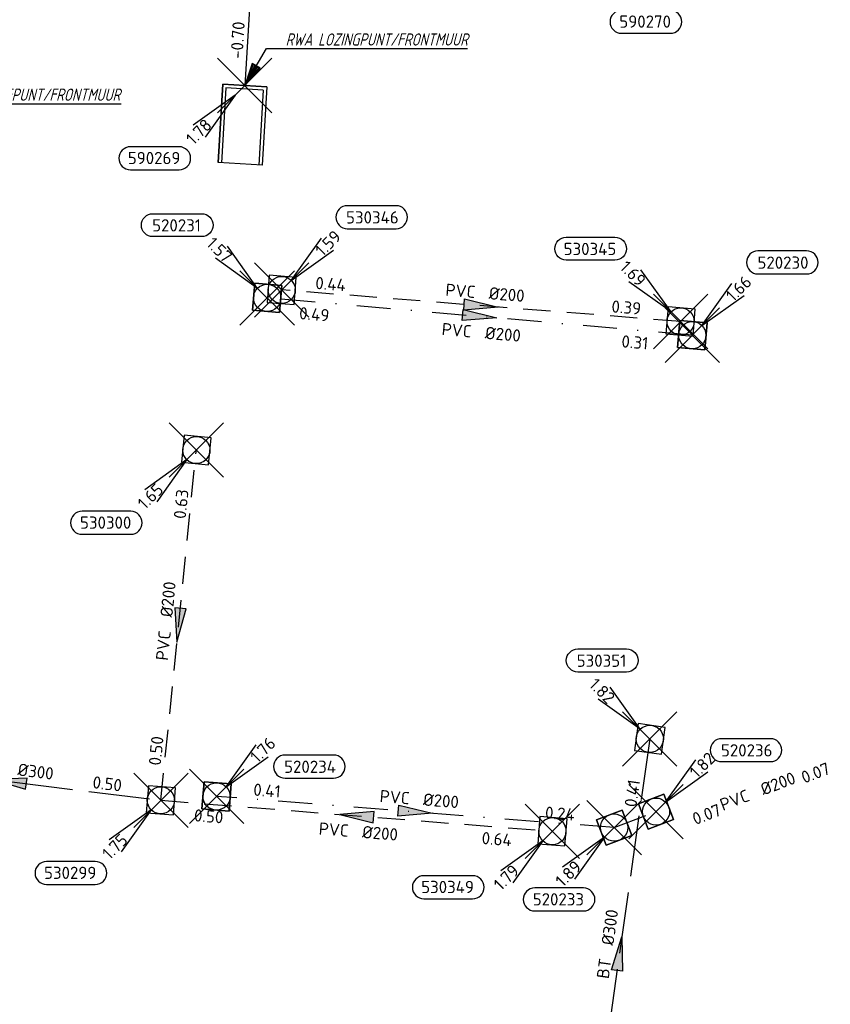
# Model space of a CAD drawing. Header units: metres. Extents: x 153343 to 157271, y 461673 to 467005.
# Tile 91 of 191: x 155385 to 155475, y 464836 to 464945. Entities that reach past the tile are written whole.
import ezdxf
from ezdxf.enums import TextEntityAlignment as Align

# ---------------------------------------------------------------- set-up
doc = ezdxf.new("R2010")
doc.units = ezdxf.units.M
doc.header["$LTSCALE"] = 0.75
doc.header["$PDMODE"] = 3
doc.header["$PDSIZE"] = 3
for name, pattern in [('RI-HWA_BETON', [11.4, 9, -2.4]), ('RI-HWA_PVC', [6.4, 4, -2.4]), ('RI-VWA_PVC', [11, 5, -3, 0, -3])]:
    doc.linetypes.add(name, pattern=pattern)
doc.layers.get('0').update_dxf_attribs({"lineweight": 25})
doc.layers.get('defpoints').update_dxf_attribs({"lineweight": 25})
for name, color, linetype in [('B-OI-RI-AANPIJLING', 1, 'Continuous'), ('B-OI-RI-HWA_OVERSTORTLEIDING_BETON_500-G', 151, 'Continuous'), ('B-OI-RI-HWA_PUTNUMMER-S @ 0.75', 151, 'Continuous'), ('B-OI-RI-HWA_TRANSPORTLEIDING_BETON_300-G', 151, 'RI-HWA_BETON'), ('B-OI-RI-HWA_TRANSPORTLEIDING_PVC_200-G', 151, 'RI-HWA_PVC'), ('B-OI-RI-VWA_PUTNUMMER-S @ 0.75', 33, 'Continuous'), ('B-OI-RI-VWA_TRANSPORTLEIDING_PVC_200-G', 33, 'RI-VWA_PVC')]:
    doc.layers.add(name, color=color, linetype=linetype)
for name, color, linetype, lineweight in [('B-OI-RI-HWA_RIOOLPUT_INSPECTIEPUT-S', 151, 'Continuous', 25), ('B-OI-RI-HWA_STROOMRICHTING-S @ 0.75', 151, 'Continuous', 25), ('B-OI-RI-HWA_UITSTROOMBAK-S @ 0.75', 151, 'Continuous', 25), ('B-OI-RI-VWA_RIOOLPUT_INSPECTIEPUT_BETON-S', 33, 'Continuous', 25), ('B-OI-RI-VWA_STROOMRICHTING-S @ 0.75', 33, 'Continuous', 25), ('N-OI-RI-BIJZONDERDERHEDEN-T18', 134, 'Continuous', 18)]:
    doc.layers.add(name, color=color, linetype=linetype, lineweight=lineweight)
doc.layers.add('inspectieput', color=7, linetype='Continuous', plot=False)
doc.layers.add('rwa lozingpunt_frontmuur', color=7, linetype='Continuous', plot=False)
doc.styles.add('NLCS-ISO', font='isocpeur.ttf')
doc.styles.add('NLCS-ISO-M750-T18_CURSIEF', font='NLCS-ISO.ttf', dxfattribs={"oblique": 15, "height": 1.35})

# ---------------------------------------------------------------- blocks, each defined once
blk = doc.blocks.new('*U1706')
at = {"ltscale": 0.1}
blk.add_hatch(color=256, dxfattribs=at).paths.add_polyline_path([(-2.5, 0), (2.5, -0.83), (2.5, 0.83)])
at = {"ltscale": 0.1, "flags": 128}
blk.add_lwpolyline([(-2.5, 0), (2.5, -0.83), (2.5, 0.83)], close=True, dxfattribs=at)
at = {"ltscale": 0.1, "style": 'NLCS-ISO'}
for tag, p in [('BOBL', (-11.07, 0)), ('MAT', (-1, 0.5))]:
    blk.add_attdef(tag, text='', height=1.8, dxfattribs=at).set_placement(p, align=Align.BOTTOM_RIGHT)
for tag, p in [('DIA', (1, 0.5)), ('BOBR', (10.13, 0))]:
    blk.add_attdef(tag, text='', height=1.8, dxfattribs=at).set_placement(p, align=Align.BOTTOM_LEFT)
at = {"layer": 'defpoints', "ltscale": 0.1, "style": 'NLCS-ISO', "flags": 1}
blk.add_attdef('JVA', text='', height=1.8, dxfattribs=at).set_placement((0, -1), align=Align.TOP_CENTER)
blk = doc.blocks.new('*U1623')
at = {"ltscale": 0.1}
blk.add_hatch(color=256, dxfattribs=at).paths.add_polyline_path([(2.5, 0), (-2.5, -0.83), (-2.5, 0.83)])
at = {"ltscale": 0.1, "flags": 128}
blk.add_lwpolyline([(2.5, 0), (-2.5, -0.83), (-2.5, 0.83)], close=True, dxfattribs=at)
at = {"ltscale": 0.1, "style": 'NLCS-ISO'}
for tag, p in [('BOBL', (-22.56, 0)), ('MAT', (-1, 0.5))]:
    blk.add_attdef(tag, text='', height=1.8, dxfattribs=at).set_placement(p, align=Align.BOTTOM_RIGHT)
for tag, p in [('DIA', (1, 0.5)), ('BOBR', (21.61, -0.01))]:
    blk.add_attdef(tag, text='', height=1.8, dxfattribs=at).set_placement(p, align=Align.BOTTOM_LEFT)
at = {"layer": 'defpoints', "ltscale": 0.1, "style": 'NLCS-ISO', "flags": 1}
blk.add_attdef('JVA', text='', height=1.8, dxfattribs=at).set_placement((0, -1), align=Align.TOP_CENTER)
blk = doc.blocks.new('*U1625')
at = {"ltscale": 0.1}
blk.add_hatch(color=256, dxfattribs=at).paths.add_polyline_path([(2.5, 0), (-2.5, -0.83), (-2.5, 0.83)])
at = {"ltscale": 0.1, "flags": 128}
blk.add_lwpolyline([(2.5, 0), (-2.5, -0.83), (-2.5, 0.83)], close=True, dxfattribs=at)
at = {"ltscale": 0.1, "style": 'NLCS-ISO'}
for tag, p in [('BOBL', (-20.08, 0)), ('MAT', (-1, 0.5))]:
    blk.add_attdef(tag, text='', height=1.8, dxfattribs=at).set_placement(p, align=Align.BOTTOM_RIGHT)
for tag, p in [('DIA', (1, 0.5)), ('BOBR', (19.13, -0.01))]:
    blk.add_attdef(tag, text='', height=1.8, dxfattribs=at).set_placement(p, align=Align.BOTTOM_LEFT)
at = {"layer": 'defpoints', "ltscale": 0.1, "style": 'NLCS-ISO', "flags": 1}
blk.add_attdef('JVA', text='', height=1.8, dxfattribs=at).set_placement((0, -1), align=Align.TOP_CENTER)
blk = doc.blocks.new('*U1578')
at = {"ltscale": 0.1}
blk.add_hatch(color=256, dxfattribs=at).paths.add_polyline_path([(-2.5, 0), (2.5, -0.83), (2.5, 0.83)])
at = {"ltscale": 0.1, "flags": 128}
blk.add_lwpolyline([(-2.5, 0), (2.5, -0.83), (2.5, 0.83)], close=True, dxfattribs=at)
at = {"ltscale": 0.1, "style": 'NLCS-ISO'}
for tag, p in [('BOBL', (-19.53, -3.24)), ('MAT', (-1, -3.74))]:
    blk.add_attdef(tag, text='', height=1.8, dxfattribs=at).set_placement(p, align=Align.BOTTOM_RIGHT)
for tag, p in [('DIA', (1, -3.74)), ('BOBR', (18.59, -3.24))]:
    blk.add_attdef(tag, text='', height=1.8, dxfattribs=at).set_placement(p, align=Align.BOTTOM_LEFT)
at = {"layer": 'defpoints', "ltscale": 0.1, "style": 'NLCS-ISO', "flags": 1}
blk.add_attdef('JVA', text='', height=1.8, dxfattribs=at).set_placement((0, -1), align=Align.TOP_CENTER)
blk = doc.blocks.new('*U1575')
at = {"ltscale": 0.1}
blk.add_hatch(color=256, dxfattribs=at).paths.add_polyline_path([(-2.5, 0), (2.5, -0.83), (2.5, 0.83)])
at = {"ltscale": 0.1, "flags": 128}
blk.add_lwpolyline([(-2.5, 0), (2.5, -0.83), (2.5, 0.83)], close=True, dxfattribs=at)
at = {"ltscale": 0.1, "style": 'NLCS-ISO'}
for tag, p in [('BOBL', (-16.55, 0)), ('MAT', (-1, 0.5))]:
    blk.add_attdef(tag, text='', height=1.8, dxfattribs=at).set_placement(p, align=Align.BOTTOM_RIGHT)
for tag, p in [('DIA', (1, 0.5)), ('BOBR', (15.6, 0))]:
    blk.add_attdef(tag, text='', height=1.8, dxfattribs=at).set_placement(p, align=Align.BOTTOM_LEFT)
at = {"layer": 'defpoints', "ltscale": 0.1, "style": 'NLCS-ISO', "flags": 1}
blk.add_attdef('JVA', text='', height=1.8, dxfattribs=at).set_placement((0, -1), align=Align.TOP_CENTER)
blk = doc.blocks.new('*U1572')
at = {"ltscale": 0.1}
blk.add_hatch(color=256, dxfattribs=at).paths.add_polyline_path([(-2.5, 0), (2.5, -0.83), (2.5, 0.83)])
at = {"ltscale": 0.1, "flags": 128}
blk.add_lwpolyline([(-2.5, 0), (2.5, -0.83), (2.5, 0.83)], close=True, dxfattribs=at)
at = {"ltscale": 0.1, "style": 'NLCS-ISO'}
for tag, p in [('BOBL', (-13.1, 0)), ('MAT', (-1, 0.5))]:
    blk.add_attdef(tag, text='', height=1.8, dxfattribs=at).set_placement(p, align=Align.BOTTOM_RIGHT)
for tag, p in [('DIA', (1, 0.5)), ('BOBR', (12.16, 0))]:
    blk.add_attdef(tag, text='', height=1.8, dxfattribs=at).set_placement(p, align=Align.BOTTOM_LEFT)
at = {"layer": 'defpoints', "ltscale": 0.1, "style": 'NLCS-ISO', "flags": 1}
blk.add_attdef('JVA', text='', height=1.8, dxfattribs=at).set_placement((0, -1), align=Align.TOP_CENTER)
blk = doc.blocks.new('*U35')
at = {"ltscale": 0.1, "style": 'NLCS-ISO'}
for tag, p in [('BOBL', (-5.66, 0)), ('MAT', (-1, 0.5))]:
    blk.add_attdef(tag, text='', height=1.8, dxfattribs=at).set_placement(p, align=Align.BOTTOM_RIGHT)
for tag, p in [('DIA', (1, 0.5)), ('BOBR', (7.22, 0))]:
    blk.add_attdef(tag, text='', height=1.8, dxfattribs=at).set_placement(p, align=Align.BOTTOM_LEFT)
at = {"layer": 'defpoints', "ltscale": 0.1, "style": 'NLCS-ISO', "flags": 1}
blk.add_attdef('JVA', text='', height=1.8, dxfattribs=at).set_placement((0, -1), align=Align.TOP_CENTER)
blk = doc.blocks.new('*U1316')
at = {"ltscale": 0.1}
blk.add_hatch(color=256, dxfattribs=at).paths.add_polyline_path([(2.5, 0), (-2.5, -0.83), (-2.5, 0.83)])
at = {"ltscale": 0.1, "flags": 128}
blk.add_lwpolyline([(2.5, 0), (-2.5, -0.83), (-2.5, 0.83)], close=True, dxfattribs=at)
at = {"ltscale": 0.1, "style": 'NLCS-ISO'}
for tag, p in [('BOBL', (-19.98, 0)), ('MAT', (-1, 0.5))]:
    blk.add_attdef(tag, text='', height=1.8, dxfattribs=at).set_placement(p, align=Align.BOTTOM_RIGHT)
for tag, p in [('DIA', (1, 0.5)), ('BOBR', (19.03, -0.01))]:
    blk.add_attdef(tag, text='', height=1.8, dxfattribs=at).set_placement(p, align=Align.BOTTOM_LEFT)
at = {"layer": 'defpoints', "ltscale": 0.1, "style": 'NLCS-ISO', "flags": 1}
blk.add_attdef('JVA', text='', height=1.8, dxfattribs=at).set_placement((0, -1), align=Align.TOP_CENTER)
blk = doc.blocks.new('*U1325')
at = {"ltscale": 0.1}
blk.add_hatch(color=256, dxfattribs=at).paths.add_polyline_path([(2.5, 0), (-2.5, -0.83), (-2.5, 0.83)])
at = {"ltscale": 0.1, "flags": 128}
blk.add_lwpolyline([(2.5, 0), (-2.5, -0.83), (-2.5, 0.83)], close=True, dxfattribs=at)
at = {"ltscale": 0.1, "style": 'NLCS-ISO'}
for tag, p in [('BOBL', (-22.04, -3.24)), ('MAT', (-1, -3.74))]:
    blk.add_attdef(tag, text='', height=1.8, dxfattribs=at).set_placement(p, align=Align.BOTTOM_RIGHT)
for tag, p in [('DIA', (1, -3.74)), ('BOBR', (21.09, -3.23))]:
    blk.add_attdef(tag, text='', height=1.8, dxfattribs=at).set_placement(p, align=Align.BOTTOM_LEFT)
at = {"layer": 'defpoints', "ltscale": 0.1, "style": 'NLCS-ISO', "flags": 1}
blk.add_attdef('JVA', text='', height=1.8, dxfattribs=at).set_placement((0, -1), align=Align.TOP_CENTER)
blk = doc.blocks.new('*U241')
for q in [(-7.6, -5.83), (-5.83, -7.6)]:
    blk.add_line((-1.41, -1.41), q)
blk.add_lwpolyline([(-16.81, -12.39), (-9.65, -12.39, 1), (-9.65, -9.01), (-16.81, -9.01, 1)], format="xyb", close=True)
at = {"ltscale": 0.1, "style": 'NLCS-ISO'}
blk.add_attdef('PUTHGT', text='', height=1.8, rotation=45, dxfattribs=at).set_placement((-8.44, -8.48), align=Align.MIDDLE_LEFT)
blk.add_attdef('PUTNR', text='', height=1.8, dxfattribs=at).set_placement((-13.33, -8.87), align=Align.MIDDLE_CENTER)
blk = doc.blocks.new('SRI-UITSTROOMBAK-SO')
at = {"color": 7}
for p, q in [((-3.25, 11.56), (3.25, 11.56)), ((-3.25, 0), (-3.25, 11.56)), ((-2.75, 0.5), (-2.75, 11.56)), ((2.75, 0.5), (2.75, 11.56)), ((3.25, 0), (3.25, 11.56)), ((-3.25, 0), (3.25, 0)), ((-2.75, 0.5), (2.75, 0.5))]:
    blk.add_line(p, q, dxfattribs=at)
at = {"flags": 128}
blk.add_lwpolyline([(-3.25, 11.56), (3.25, 11.56), (3.25, 0), (-3.25, 0)], close=True, dxfattribs=at)
blk = doc.blocks.new('B-SRI-PUT_HWA-SO')
at = {"lineweight": -3, "flags": 128}
blk.add_lwpolyline([(-2, -2), (2, -2), (2, 2), (-2, 2)], close=True, dxfattribs=at)
at = {"lineweight": -3}
blk.add_circle((0, 0), 2, dxfattribs=at)
blk = doc.blocks.new('*U882')
for q in [(-5.83, 7.6), (-7.6, 5.83)]:
    blk.add_line((-1.41, 1.41), q)
blk.add_lwpolyline([(-10.58, 13.23), (-3.42, 13.23, -1), (-3.42, 9.84), (-10.58, 9.84, -1)], format="xyb", close=True)
at = {"ltscale": 0.1, "style": 'NLCS-ISO'}
blk.add_attdef('PUTNR', text='', height=1.8, dxfattribs=at).set_placement((-7.1, 11.5), align=Align.MIDDLE_CENTER)
blk.add_attdef('PUTHGT', text='', height=1.8, rotation=315, dxfattribs=at).set_placement((-8.44, 8.48), align=Align.MIDDLE_LEFT)
blk = doc.blocks.new('*U428')
for q in [(5.83, 7.6), (7.6, 5.83)]:
    blk.add_line((1.41, 1.41), q)
blk.add_lwpolyline([(16.81, 12.39), (9.65, 12.39, 1), (9.65, 9.01), (16.81, 9.01, 1)], format="xyb", close=True)
at = {"ltscale": 0.1, "style": 'NLCS-ISO'}
blk.add_attdef('PUTHGT', text='', height=1.8, rotation=45, dxfattribs=at).set_placement((5.39, 5.43), align=Align.MIDDLE_LEFT)
blk.add_attdef('PUTNR', text='', height=1.8, dxfattribs=at).set_placement((13.33, 10.67), align=Align.MIDDLE_CENTER)
blk = doc.blocks.new('*U255')
for q in [(-5.83, 7.6), (-7.6, 5.83)]:
    blk.add_line((-1.41, 1.41), q)
blk.add_lwpolyline([(-16.81, 12.39), (-9.65, 12.39, -1), (-9.65, 9.01), (-16.81, 9.01, -1)], format="xyb", close=True)
at = {"ltscale": 0.1, "style": 'NLCS-ISO'}
blk.add_attdef('PUTNR', text='', height=1.8, dxfattribs=at).set_placement((-13.33, 10.67), align=Align.MIDDLE_CENTER)
blk.add_attdef('PUTHGT', text='', height=1.8, rotation=315, dxfattribs=at).set_placement((-8.44, 8.48), align=Align.MIDDLE_LEFT)
blk = doc.blocks.new('*U869')
for q in [(-7.6, -5.83), (-5.83, -7.6)]:
    blk.add_line((-1.41, -1.41), q)
blk.add_lwpolyline([(-18.89, -9.93), (-11.73, -9.93, 1), (-11.73, -6.55), (-18.89, -6.55, 1)], format="xyb", close=True)
at = {"ltscale": 0.1, "style": 'NLCS-ISO'}
blk.add_attdef('PUTHGT', text='', height=1.8, rotation=45, dxfattribs=at).set_placement((-8.44, -8.48), align=Align.MIDDLE_LEFT)
blk.add_attdef('PUTNR', text='', height=1.8, dxfattribs=at).set_placement((-15.41, -6.41), align=Align.MIDDLE_CENTER)
blk = doc.blocks.new('*U713')
for q in [(5.83, 7.6), (7.6, 5.83)]:
    blk.add_line((1.41, 1.41), q)
blk.add_lwpolyline([(16.81, 10.73), (9.65, 10.73, 1), (9.65, 7.35), (16.81, 7.35, 1)], format="xyb", close=True)
at = {"ltscale": 0.1, "style": 'NLCS-ISO'}
blk.add_attdef('PUTHGT', text='', height=1.8, rotation=45, dxfattribs=at).set_placement((5.39, 5.43), align=Align.MIDDLE_LEFT)
blk.add_attdef('PUTNR', text='', height=1.8, dxfattribs=at).set_placement((13.33, 9.01), align=Align.MIDDLE_CENTER)
blk = doc.blocks.new('*U714')
for q in [(5.83, 7.6), (7.6, 5.83)]:
    blk.add_line((1.41, 1.41), q)
blk.add_lwpolyline([(17.21, 6.08), (10.06, 6.08, 1), (10.06, 2.7), (17.21, 2.7, 1)], format="xyb", close=True)
at = {"ltscale": 0.1, "style": 'NLCS-ISO'}
blk.add_attdef('PUTHGT', text='', height=1.8, rotation=45, dxfattribs=at).set_placement((5.39, 5.43), align=Align.MIDDLE_LEFT)
blk.add_attdef('PUTNR', text='', height=1.8, dxfattribs=at).set_placement((13.74, 4.36), align=Align.MIDDLE_CENTER)
blk = doc.blocks.new('*U719')
for q in [(-7.6, -5.83), (-5.83, -7.6)]:
    blk.add_line((-1.41, -1.41), q)
blk.add_lwpolyline([(-11.67, -12.26), (-4.52, -12.26, 1), (-4.52, -8.88), (-11.67, -8.88, 1)], format="xyb", close=True)
at = {"ltscale": 0.1, "style": 'NLCS-ISO'}
blk.add_attdef('PUTHGT', text='', height=1.8, rotation=45, dxfattribs=at).set_placement((-8.44, -8.48), align=Align.MIDDLE_LEFT)
blk.add_attdef('PUTNR', text='', height=1.8, dxfattribs=at).set_placement((-8.2, -8.74), align=Align.MIDDLE_CENTER)
blk = doc.blocks.new('*U260')
for q in [(-5.83, 7.6), (-7.6, 5.83)]:
    blk.add_line((-1.41, 1.41), q)
blk.add_lwpolyline([(-16.81, 12.39), (-9.65, 12.39, -1), (-9.65, 9.01), (-16.81, 9.01, -1)], format="xyb", close=True)
at = {"ltscale": 0.1, "style": 'NLCS-ISO'}
blk.add_attdef('PUTNR', text='', height=1.8, dxfattribs=at).set_placement((-13.33, 10.67), align=Align.MIDDLE_CENTER)
blk.add_attdef('PUTHGT', text='', height=1.8, rotation=315, dxfattribs=at).set_placement((-8.44, 8.48), align=Align.MIDDLE_LEFT)
blk = doc.blocks.new('*U43')
for q in [(5.83, 7.6), (7.6, 5.83)]:
    blk.add_line((1.41, 1.41), q)
blk.add_lwpolyline([(16.81, 12.39), (9.65, 12.39, 1), (9.65, 9.01), (16.81, 9.01, 1)], format="xyb", close=True)
at = {"ltscale": 0.1, "style": 'NLCS-ISO'}
blk.add_attdef('PUTHGT', text='', height=1.8, rotation=45, dxfattribs=at).set_placement((5.39, 5.43), align=Align.MIDDLE_LEFT)
blk.add_attdef('PUTNR', text='', height=1.8, dxfattribs=at).set_placement((13.33, 10.67), align=Align.MIDDLE_CENTER)
blk = doc.blocks.new('B-SRI-PUT_VWA-SO')
at = {"flags": 128}
blk.add_lwpolyline([(-2, 2), (2, 2), (2, -2), (-2, -2)], close=True, dxfattribs=at)
at = {"lineweight": -3, "flags": 128}
blk.add_lwpolyline([(2, -2), (2, 2), (-2, 2), (-2, -2)], close=True, dxfattribs=at)
at = {"lineweight": -3}
blk.add_circle((0, 0), 2, dxfattribs=at)

msp = doc.modelspace()

# ---------------------------------------------------------------- linework, layer by layer
at = {"layer": 'B-OI-RI-AANPIJLING', "transparency": 33554610, "flags": 128}
for points in [[(155410.17, 464937.25), (155411.87, 464939.15), (155410.99, 464939.66), (155410.17, 464937.25), (155411.14, 464939.58), (155411.29, 464939.49), (155410.17, 464937.25), (155411.58, 464939.32), (155411.73, 464939.23), (155410.17, 464937.25), (155412.56, 464941.33), (155434.74, 464941.33)], [(155371.83, 464931.16), (155373.53, 464933.06), (155372.65, 464933.57), (155371.83, 464931.16), (155372.8, 464933.49), (155372.95, 464933.4), (155371.83, 464931.16), (155373.24, 464933.23), (155373.39, 464933.14), (155371.83, 464931.16), (155374.22, 464935.24), (155396.52, 464935.24)]]:
    msp.add_lwpolyline(points, dxfattribs=at)
at = {"layer": 'B-OI-RI-HWA_OVERSTORTLEIDING_BETON_500-G', "transparency": 33554610}
msp.add_line((155412, 464967.81), (155410.17, 464937.25), dxfattribs=at)
at = {"layer": 'B-OI-RI-HWA_TRANSPORTLEIDING_BETON_300-G', "transparency": 33554610}
for p, q in [((155454.83, 464865.18), (155448.13, 464817.81)), ((155367.51, 464862.53), (155400.92, 464858.41))]:
    msp.add_line(p, q, dxfattribs=at)
at = {"layer": 'B-OI-RI-HWA_TRANSPORTLEIDING_PVC_200-G', "transparency": 33554610}
for p, q in [((155458.23, 464911.22), (155414.24, 464914.7)), ((155400.92, 464858.41), (155404.83, 464897.04)), ((155400.92, 464858.41), (155444.09, 464855))]:
    msp.add_line(p, q, dxfattribs=at)
at = {"layer": 'B-OI-RI-VWA_TRANSPORTLEIDING_PVC_200-G', "transparency": 33554610}
for p, q in [((155459.52, 464909.71), (155412.64, 464913.82)), ((155450.9, 464855.4), (155407.06, 464858.84)), ((155450.9, 464855.4), (155455.52, 464857.16))]:
    msp.add_line(p, q, dxfattribs=at)
at = {"layer": 'inspectieput', "color": 0, "transparency": 33554610}
for p in [(155412.64, 464913.82), (155414.24, 464914.7), (155458.23, 464911.22), (155459.52, 464909.71), (155404.83, 464897.04), (155454.83, 464865.18), (155400.92, 464858.41), (155407.06, 464858.84), (155455.52, 464857.16), (155450.9, 464855.4), (155444.09, 464855)]:
    msp.add_point(p, dxfattribs=at)
at = {"layer": 'rwa lozingpunt_frontmuur', "color": 0, "transparency": 33554610}
msp.add_point((155410.17, 464937.25), dxfattribs=at)

# ---------------------------------------------------------------- block references
at = {"layer": 'B-OI-RI-HWA_PUTNUMMER-S @ 0.75', "color": 0, "transparency": 33554610}
ref = msp.add_blockref('*U241', (155464.32, 464952.3), dxfattribs=dict(at, xscale=0.75, yscale=0.75, zscale=0.75))
ref.add_attrib('PUTNR', '590270', dxfattribs={"layer": '0', "ltscale": 0.1, "height": 1.35, "style": 'NLCS-ISO'}).set_placement((155454.32, 464944.3), align=Align.MIDDLE_CENTER)
ref.add_attrib('PUTHGT', '1.78', dxfattribs={"layer": '0', "ltscale": 0.1, "height": 1.35, "rotation": 45, "style": 'NLCS-ISO'}).set_placement((155458.18, 464946.13), align=Align.MIDDLE_LEFT)
ref = msp.add_blockref('*U241', (155410.17, 464937.25), dxfattribs=dict(at, xscale=0.75, yscale=0.75, zscale=0.75))
ref.add_attrib('PUTNR', '590269', dxfattribs={"layer": '0', "ltscale": 0.1, "height": 1.35, "style": 'NLCS-ISO'}).set_placement((155400.17, 464929.25), align=Align.MIDDLE_CENTER)
ref.add_attrib('PUTHGT', '1.78', dxfattribs={"layer": '0', "ltscale": 0.1, "height": 1.35, "rotation": 45, "style": 'NLCS-ISO'}).set_placement((155404.03, 464931.08), align=Align.MIDDLE_LEFT)
at = {"layer": 'B-OI-RI-HWA_PUTNUMMER-S @ 0.75', "color": 0, "transparency": 33554610, "xscale": 0.75, "yscale": 0.75, "zscale": 0.75}
for name, p, values in [('*U428', (155414.24, 464914.7), {'PUTNR': '530346', 'PUTHGT': '1.59'}), ('*U255', (155458.23, 464911.22), {'PUTNR': '530345', 'PUTHGT': '1.69'}), ('*U882', (155454.83, 464865.18), {'PUTNR': '530351', 'PUTHGT': '1.82'})]:
    msp.add_blockref(name, p, dxfattribs=at).add_auto_attribs(values)
at = {"layer": 'B-OI-RI-HWA_PUTNUMMER-S @ 0.75', "color": 0, "transparency": 33554610}
ref = msp.add_blockref('*U241', (155404.83, 464897.04), dxfattribs=dict(at, xscale=0.75, yscale=0.75, zscale=0.75))
ref.add_attrib('PUTNR', '530300', dxfattribs={"layer": '0', "ltscale": 0.1, "height": 1.35, "style": 'NLCS-ISO'}).set_placement((155394.83, 464889.04), align=Align.MIDDLE_CENTER)
ref.add_attrib('PUTHGT', '1.65', dxfattribs={"layer": '0', "ltscale": 0.1, "height": 1.35, "rotation": 45, "style": 'NLCS-ISO'}).set_placement((155398.69, 464890.87), align=Align.MIDDLE_LEFT)
ref = msp.add_blockref('*U241', (155400.92, 464858.41), dxfattribs=dict(at, xscale=0.75, yscale=0.75, zscale=0.75))
ref.add_attrib('PUTNR', '530299', dxfattribs={"layer": '0', "ltscale": 0.1, "height": 1.35, "style": 'NLCS-ISO'}).set_placement((155390.92, 464850.41), align=Align.MIDDLE_CENTER)
ref.add_attrib('PUTHGT', '1.75', dxfattribs={"layer": '0', "ltscale": 0.1, "height": 1.35, "rotation": 45, "style": 'NLCS-ISO'}).set_placement((155394.78, 464852.24), align=Align.MIDDLE_LEFT)
ref = msp.add_blockref('*U869', (155444.09, 464855), dxfattribs=dict(at, xscale=0.75, yscale=0.75, zscale=0.75))
ref.add_attrib('PUTNR', '530349', dxfattribs={"layer": '0', "ltscale": 0.1, "height": 1.35, "style": 'NLCS-ISO'}).set_placement((155432.53, 464848.85), align=Align.MIDDLE_CENTER)
ref.add_attrib('PUTHGT', '1.79', dxfattribs={"layer": '0', "ltscale": 0.1, "height": 1.35, "rotation": 45, "style": 'NLCS-ISO'}).set_placement((155437.95, 464848.83), align=Align.MIDDLE_LEFT)
at = {"layer": 'B-OI-RI-HWA_RIOOLPUT_INSPECTIEPUT-S', "transparency": 33554610}
for p, xscale, yscale, zscale, rotation in [((155414.24, 464914.7), 0.7499999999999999, 0.7499999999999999, 0.7499999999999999, 355.4768145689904), ((155458.23, 464911.22), 0.7499999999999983, 0.7499999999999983, 0.7499999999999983, 175.4768145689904), ((155404.83, 464897.04), 0.7499999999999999, 0.7499999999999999, 0.7499999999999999, 264.2203952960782), ((155454.83, 464865.18), 0.75, 0.75, 0.75, 261.949500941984), ((155400.92, 464858.41), 0.7500000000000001, 0.7500000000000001, 0.7500000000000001, 355.4835818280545), ((155444.09, 464855), 0.7500000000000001, 0.7500000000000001, 0.7500000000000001, 175.4835818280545)]:
    msp.add_blockref('B-SRI-PUT_HWA-SO', p, dxfattribs=dict(at, xscale=xscale, yscale=yscale, zscale=zscale, rotation=rotation))
at = {"layer": 'B-OI-RI-HWA_STROOMRICHTING-S @ 0.75', "color": 0, "transparency": 33554610, "xscale": 0.75, "yscale": 0.75, "zscale": 0.75}
for name, p, rotation, values in [('*U1706', (155411.08, 464952.53), 86.5730949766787, {'MAT': 'BT', 'DIA': '%%c500', 'BOBL': '-0.70', 'BOBR': '0.02'}), ('*U1625', (155436.23, 464912.96), 355.4768145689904, {'MAT': 'PVC', 'DIA': '%%c200', 'BOBL': '0.44', 'BOBR': '0.39'}), ('*U1575', (155402.88, 464877.72), 84.22039529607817, {'MAT': 'PVC', 'DIA': '%%c200', 'BOBL': '0.50', 'BOBR': '0.63'}), ('*U1572', (155384.22, 464860.47), 352.9699839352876, {'MAT': 'BT', 'DIA': '%%c300', 'BOBL': '0.40', 'BOBR': '0.50'}), ('*U1623', (155451.48, 464841.49), 81.94950094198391, {'MAT': 'BT', 'DIA': '%%c300', 'BOBL': '0.50', 'BOBR': '0.41'}), ('*U1578', (155422.51, 464856.71), 355.4835818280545, {'MAT': 'PVC', 'DIA': '%%c200', 'BOBL': '0.50', 'BOBR': '0.64'})]:
    msp.add_blockref(name, p, dxfattribs=dict(at, rotation=rotation)).add_auto_attribs(values)
at = {"layer": 'B-OI-RI-HWA_UITSTROOMBAK-S @ 0.75', "color": 0, "transparency": 33554610, "xscale": 0.75, "yscale": 0.75, "zscale": 0.75, "rotation": 176.5730949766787}
msp.add_blockref('SRI-UITSTROOMBAK-SO', (155410.17, 464937.25), dxfattribs=at)
at = {"layer": 'B-OI-RI-VWA_PUTNUMMER-S @ 0.75', "color": 0, "transparency": 33554610, "xscale": 0.75, "yscale": 0.75, "zscale": 0.75}
for name, p, values in [('*U260', (155412.64, 464913.82), {'PUTNR': '520231', 'PUTHGT': '1.57'}), ('*U43', (155459.52, 464909.71), {'PUTNR': '520230', 'PUTHGT': '1.66'}), ('*U714', (155407.06, 464858.84), {'PUTNR': '520234', 'PUTHGT': '1.76'}), ('*U713', (155455.52, 464857.16), {'PUTNR': '520236', 'PUTHGT': '1.82'})]:
    msp.add_blockref(name, p, dxfattribs=at).add_auto_attribs(values)
at = {"layer": 'B-OI-RI-VWA_PUTNUMMER-S @ 0.75', "color": 0, "transparency": 33554610}
ref = msp.add_blockref('*U719', (155450.9, 464855.4), dxfattribs=dict(at, xscale=0.75, yscale=0.75, zscale=0.75))
ref.add_attrib('PUTNR', '520233', dxfattribs={"layer": '0', "ltscale": 0.1, "height": 1.35, "style": 'NLCS-ISO'}).set_placement((155444.75, 464847.49), align=Align.MIDDLE_CENTER)
ref.add_attrib('PUTHGT', '1.89', dxfattribs={"layer": '0', "ltscale": 0.1, "height": 1.35, "rotation": 45, "style": 'NLCS-ISO'}).set_placement((155444.76, 464849.23), align=Align.MIDDLE_LEFT)
at = {"layer": 'B-OI-RI-VWA_RIOOLPUT_INSPECTIEPUT_BETON-S', "transparency": 33554610}
for p, xscale, yscale, zscale, rotation in [((155412.64, 464913.82), 0.75, 0.75, 0.75, 354.9896523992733), ((155459.52, 464909.71), 0.7500000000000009, 0.7500000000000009, 0.7500000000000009, 174.9896523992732), ((155407.06, 464858.84), 0.75, 0.75, 0.75, 355.5133564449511), ((155455.52, 464857.16), 0.7500000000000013, 0.7500000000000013, 0.7500000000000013, 200.854458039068), ((155450.9, 464855.4), 0.75, 0.75, 0.75, 20.85445803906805)]:
    msp.add_blockref('B-SRI-PUT_VWA-SO', p, dxfattribs=dict(at, xscale=xscale, yscale=yscale, zscale=zscale, rotation=rotation))
at = {"layer": 'B-OI-RI-VWA_STROOMRICHTING-S @ 0.75', "color": 0, "transparency": 33554610}
for name, p, xscale, yscale, zscale, rotation, values in [('*U1325', (155436.08, 464911.77), 0.75, 0.75, 0.75, 354.9896523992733, {'MAT': 'PVC', 'DIA': '%%c200', 'BOBL': '0.49', 'BOBR': '0.31'}), ('*U35', (155466.94, 464857.93), 0.7499999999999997, 0.7499999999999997, 0.7499999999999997, 20.85445803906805, {'MAT': 'PVC', 'DIA': '%%c200', 'BOBL': '0.07', 'BOBR': '0.07'}), ('*U1316', (155428.98, 464857.12), 0.75, 0.75, 0.75, 355.5133564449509, {'MAT': 'PVC', 'DIA': '%%c200', 'BOBL': '0.41', 'BOBR': '0.24'})]:
    msp.add_blockref(name, p, dxfattribs=dict(at, xscale=xscale, yscale=yscale, zscale=zscale, rotation=rotation)).add_auto_attribs(values)

# ---------------------------------------------------------------- texts
at = {"layer": 'N-OI-RI-BIJZONDERDERHEDEN-T18', "transparency": 33554610, "style": 'NLCS-ISO-M750-T18_CURSIEF', "oblique": 15, "width": 0.8}
for p in [(155414.67, 464941.65), (155376.33, 464935.56)]:
    msp.add_text('RWA LOZINGPUNT/FRONTMUUR', height=1.35, dxfattribs=at).set_placement(p)

doc.saveas('drawing.dxf')
